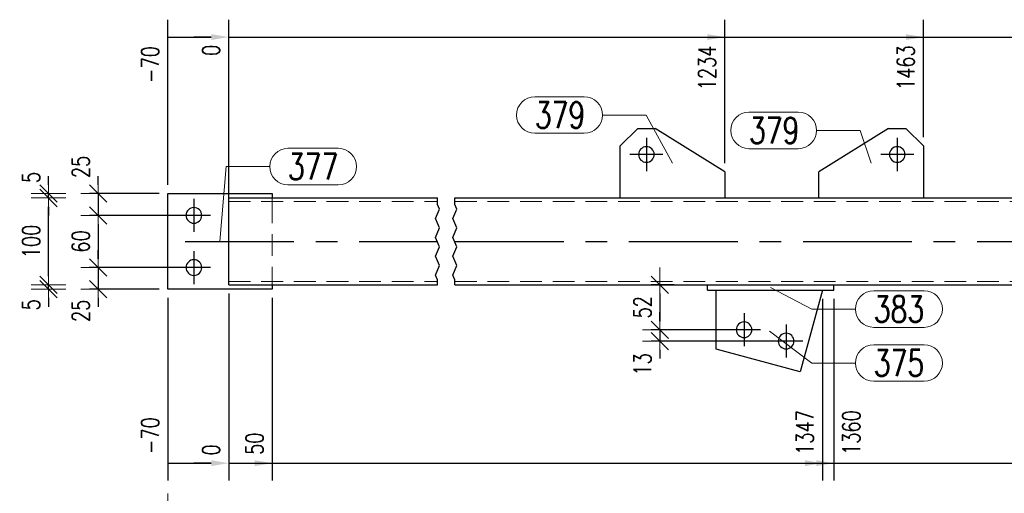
# Model space of a CAD drawing. Header units: millimetres. Extents: x -1005 to 207, y 18226 to 18896.
# Tile 3 of 50: x -828 to -715, y 18298 to 18352. Entities that reach past the tile are written whole.
import ezdxf

# ---------------------------------------------------------------- set-up
doc = ezdxf.new("R2010")
doc.units = ezdxf.units.MM
doc.header["$LTSCALE"] = 10
doc.linetypes.add('HIDDEN', pattern=[0.375, 0.25, -0.125])
doc.linetypes.add('MITTE', pattern=[2, 1.25, -0.25, 0.25, -0.25])
doc.layers.get('Defpoints').update_dxf_attribs({"color": 1})
for name, color, linetype, lineweight in [('PS_DIM', 4, 'Continuous', 13), ('PS_Hidden', 2, 'HIDDEN', 9), ('PS_Pos', 1, 'Continuous', 15), ('PS_Shape', 161, 'Continuous', 30), ('PS_SOLID', 7, 'Continuous', 30)]:
    doc.layers.add(name, color=color, linetype=linetype, lineweight=lineweight)
doc.layers.add('PS_Mid', color=5, linetype='MITTE')
doc.styles.add('simplex', font='simplex.shx', dxfattribs={"width": 0.75})
doc.dimstyles.new('1_10_GŁ_DS1-LS10', dxfattribs={"dimtxt": 2, "dimasz": 2, "dimexe": 2, "dimexo": 1, "dimgap": 1, "dimtad": 1, "dimjust": 4, "dimdec": 0, "dimlfac": 10, "dimtxsty": 'simplex', "dimblk1": 'NONE', "dimsah": 1, "dimcen": 2, "dimclrd": 256, "dimclre": 256, "dimclrt": 3, "dimadec": 1, "dimazin": 0, "dimtfac": 1, "dimtdec": 0, "dimtmove": 2, "dimatfit": 3, "dimfxl": 1, "dimarcsym": 0})
doc.dimstyles.new('1_10_PRZ', dxfattribs={"dimtxt": 2, "dimasz": 1, "dimexe": 2, "dimexo": 5, "dimgap": 1, "dimtad": 1, "dimdec": 0, "dimlfac": 10, "dimtxsty": 'simplex', "dimblk": 'dimznak', "dimcen": 2, "dimse1": 1, "dimse2": 1, "dimclrt": 3, "dimadec": 1, "dimazin": 0, "dimtfac": 1, "dimtdec": 0, "dimtix": 1, "dimtmove": 2, "dimatfit": 3, "dimldrblk": 'dim-grot', "dimfxl": 1, "dimarcsym": 0})
doc.dimstyles.new('1_10_PRZ_DS1-LS10', dxfattribs={"dimtxt": 2, "dimasz": 1, "dimexe": 2, "dimexo": 5, "dimgap": 1, "dimtad": 1, "dimdec": 0, "dimlfac": 10, "dimtxsty": 'simplex', "dimblk": 'dimznak', "dimcen": 2, "dimse1": 1, "dimse2": 1, "dimclrt": 3, "dimadec": 1, "dimazin": 0, "dimtfac": 1, "dimtdec": 0, "dimtix": 1, "dimtmove": 2, "dimatfit": 3, "dimldrblk": 'dim-grot', "dimfxl": 1, "dimarcsym": 0})
doc.dimstyles.new('1_10_SC', dxfattribs={"dimtxt": 2, "dimasz": 1, "dimexe": 1, "dimexo": 1, "dimgap": 1, "dimtad": 1, "dimdec": 0, "dimlfac": 10, "dimtxsty": 'simplex', "dimblk": 'dimznak', "dimcen": 2, "dimclrd": 256, "dimclre": 256, "dimclrt": 3, "dimadec": 1, "dimazin": 0, "dimtfac": 1, "dimtdec": 0, "dimtix": 1, "dimtmove": 2, "dimatfit": 3, "dimldrblk": 'dim-grot', "dimfxl": 1, "dimarcsym": 0})

# ---------------------------------------------------------------- blocks, each defined once
blk = doc.blocks.new('dimznak')
at = {"color": 0}
for points in [[(0, 2), (0, -2)], [(-2, 0), (2, 0)]]:
    blk.add_lwpolyline(points, dxfattribs=at)
at = {"color": 2}
blk.add_lwpolyline([(1, 1), (-1, -1)], dxfattribs=at)
blk = doc.blocks.new('*D73')
at = {"layer": 'Defpoints', "color": 0, "transparency": 16777216}
for p in [(-810.74, 18332.32), (-818.74, 18329.82), (-807.74, 18329.82)]:
    blk.add_point(p, dxfattribs=at)
at = {"layer": 'PS_DIM', "lineweight": -2, "transparency": 16777216}
for p, q in [((-818.74, 18333.32), (-818.74, 18334.32)), ((-811.74, 18332.32), (-819.74, 18332.32)), ((-818.74, 18332.32), (-818.74, 18329.82)), ((-808.74, 18329.82), (-819.74, 18329.82)), ((-818.74, 18328.82), (-818.74, 18327.82))]:
    blk.add_line(p, q, dxfattribs=at)
for p, rotation in [((-818.74, 18332.32), 270), ((-818.74, 18329.82), 90)]:
    blk.add_blockref('dimznak', p, dxfattribs=dict(at, rotation=rotation))
at = {"layer": 'PS_DIM', "color": 3, "transparency": 16777216, "insert": (-820.74, 18335.39), "char_height": 2, "attachment_point": 5, "rotation": 90, "style": 'simplex'}
blk.add_mtext('25', dxfattribs=at)
blk = doc.blocks.new('dim-grot')
blk.add_hatch(color=256).paths.add_polyline_path([(0, 0), (-2, 0.5), (-2, -0.5)])
blk.add_lwpolyline([(0, 0), (-2, 0.5), (-2, -0.5), (0, 0)])
blk = doc.blocks.new('*D74')
at = {"layer": 'Defpoints', "color": 0, "transparency": 16777216}
for p in [(-807.74, 18329.82), (-818.74, 18323.82), (-807.21, 18323.82)]:
    blk.add_point(p, dxfattribs=at)
at = {"layer": 'PS_DIM', "lineweight": -2, "transparency": 16777216}
for p, q in [((-808.74, 18329.82), (-819.74, 18329.82)), ((-818.74, 18328.82), (-818.74, 18324.82)), ((-808.21, 18323.82), (-819.74, 18323.82))]:
    blk.add_line(p, q, dxfattribs=at)
for p, rotation in [((-818.74, 18329.82), 90), ((-818.74, 18323.82), 270)]:
    blk.add_blockref('dimznak', p, dxfattribs=dict(at, rotation=rotation))
at = {"layer": 'PS_DIM', "color": 3, "transparency": 16777216, "insert": (-820.74, 18326.82), "char_height": 2, "attachment_point": 5, "rotation": 90, "style": 'simplex'}
blk.add_mtext('60', dxfattribs=at)
blk = doc.blocks.new('*D75')
at = {"layer": 'Defpoints', "color": 0, "transparency": 16777216}
for p in [(-807.21, 18323.82), (-818.74, 18321.32), (-810.74, 18321.32)]:
    blk.add_point(p, dxfattribs=at)
at = {"layer": 'PS_DIM', "lineweight": -2, "transparency": 16777216}
for p, q in [((-818.74, 18324.82), (-818.74, 18325.82)), ((-808.21, 18323.82), (-819.74, 18323.82)), ((-818.74, 18323.82), (-818.74, 18321.32)), ((-811.74, 18321.32), (-819.74, 18321.32)), ((-818.74, 18320.32), (-818.74, 18319.32))]:
    blk.add_line(p, q, dxfattribs=at)
for p, rotation in [((-818.74, 18323.82), 270), ((-818.74, 18321.32), 90)]:
    blk.add_blockref('dimznak', p, dxfattribs=dict(at, rotation=rotation))
at = {"layer": 'PS_DIM', "color": 3, "transparency": 16777216, "insert": (-820.74, 18318.84), "char_height": 2, "attachment_point": 5, "rotation": 90, "style": 'simplex'}
blk.add_mtext('25', dxfattribs=at)
blk = doc.blocks.new('*D76')
at = {"layer": 'Defpoints', "color": 0, "transparency": 16777216}
for p in [(-824.44, 18321.82), (-803.74, 18321.82), (-798.74, 18321.32)]:
    blk.add_point(p, dxfattribs=at)
at = {"layer": 'PS_DIM', "color": 0, "lineweight": -2, "transparency": 16777216}
for p, q in [((-824.44, 18322.82), (-824.44, 18323.82)), ((-824.44, 18321.32), (-824.44, 18321.82)), ((-824.44, 18320.32), (-824.44, 18319.32))]:
    blk.add_line(p, q, dxfattribs=at)
for p, rotation in [((-824.44, 18321.82), 270), ((-824.44, 18321.32), 90)]:
    blk.add_blockref('dimznak', p, dxfattribs=dict(at, rotation=rotation))
at = {"layer": 'PS_DIM', "color": 3, "transparency": 16777216, "insert": (-826.44, 18319.54), "char_height": 2, "attachment_point": 5, "rotation": 90, "style": 'simplex'}
blk.add_mtext('5', dxfattribs=at)
blk = doc.blocks.new('*D77')
at = {"layer": 'Defpoints', "color": 0, "transparency": 16777216}
for p in [(-824.44, 18331.82), (-803.74, 18331.82), (-803.74, 18321.82)]:
    blk.add_point(p, dxfattribs=at)
at = {"layer": 'PS_DIM', "color": 0, "lineweight": -2, "transparency": 16777216}
blk.add_line((-824.44, 18322.82), (-824.44, 18330.82), dxfattribs=at)
for p, rotation in [((-824.44, 18331.82), 90), ((-824.44, 18321.82), 270)]:
    blk.add_blockref('dimznak', p, dxfattribs=dict(at, rotation=rotation))
at = {"layer": 'PS_DIM', "color": 3, "transparency": 16777216, "insert": (-826.44, 18326.82), "char_height": 2, "attachment_point": 5, "rotation": 90, "style": 'simplex'}
blk.add_mtext('100', dxfattribs=at)
blk = doc.blocks.new('*D78')
at = {"layer": 'Defpoints', "color": 0, "transparency": 16777216}
for p in [(-824.44, 18332.32), (-810.74, 18332.32), (-803.74, 18331.82)]:
    blk.add_point(p, dxfattribs=at)
at = {"layer": 'PS_DIM', "color": 0, "lineweight": -2, "transparency": 16777216}
for p, q in [((-824.44, 18333.32), (-824.44, 18334.32)), ((-824.44, 18331.82), (-824.44, 18332.32)), ((-824.44, 18330.82), (-824.44, 18329.82))]:
    blk.add_line(p, q, dxfattribs=at)
for p, rotation in [((-824.44, 18332.32), 270), ((-824.44, 18331.82), 90)]:
    blk.add_blockref('dimznak', p, dxfattribs=dict(at, rotation=rotation))
at = {"layer": 'PS_DIM', "color": 3, "transparency": 16777216, "insert": (-826.44, 18334.18), "char_height": 2, "attachment_point": 5, "rotation": 90, "style": 'simplex'}
blk.add_mtext('5', dxfattribs=at)
blk = doc.blocks.new('*D322')
at = {"layer": 'Defpoints', "color": 0, "transparency": 16777216}
for p in [(-810.74, 18321.32), (-803.74, 18321.82), (-803.74, 18301.32)]:
    blk.add_point(p, dxfattribs=at)
at = {"layer": 'PS_DIM', "lineweight": -2, "transparency": 16777216}
for p, q in [((-810.74, 18320.32), (-810.74, 18299.32)), ((-803.74, 18320.82), (-803.74, 18299.32)), ((-810.74, 18301.32), (-805.74, 18301.32))]:
    blk.add_line(p, q, dxfattribs=at)
at = {"layer": 'PS_DIM', "transparency": 16777216}
blk.add_solid([(-805.74, 18301.66), (-805.74, 18300.99), (-803.74, 18301.32)], dxfattribs=at)
at = {"layer": 'PS_DIM', "color": 3, "transparency": 16777216, "insert": (-812.76, 18304.49), "char_height": 2, "attachment_point": 5, "rotation": 90, "style": 'simplex'}
blk.add_mtext('-70', dxfattribs=at)
blk = doc.blocks.new('_None')
blk = doc.blocks.new('*D323')
at = {"layer": 'Defpoints', "color": 0, "transparency": 16777216}
for p in [(-803.74, 18321.82), (-803.74, 18321.82), (-803.74, 18301.32)]:
    blk.add_point(p, dxfattribs=at)
at = {"layer": 'PS_DIM', "lineweight": -2, "transparency": 16777216}
for p, q in [((-803.74, 18320.82), (-803.74, 18299.32)), ((-803.74, 18320.82), (-803.74, 18299.32)), ((-805.74, 18301.32), (-807.74, 18301.32)), ((-803.74, 18301.32), (-801.74, 18301.32))]:
    blk.add_line(p, q, dxfattribs=at)
at = {"layer": 'PS_DIM', "transparency": 16777216}
blk.add_solid([(-805.74, 18301.66), (-805.74, 18300.99), (-803.74, 18301.32)], dxfattribs=at)
at = {"layer": 'PS_DIM', "color": 3, "transparency": 16777216, "insert": (-805.76, 18302.84), "char_height": 2, "attachment_point": 5, "rotation": 90, "style": 'simplex'}
blk.add_mtext('0', dxfattribs=at)
blk = doc.blocks.new('*D324')
at = {"layer": 'Defpoints', "color": 0, "transparency": 16777216}
for p in [(-803.74, 18321.82), (-798.74, 18321.32), (-798.74, 18301.32)]:
    blk.add_point(p, dxfattribs=at)
at = {"layer": 'PS_DIM', "lineweight": -2, "transparency": 16777216}
for p, q in [((-803.74, 18320.82), (-803.74, 18299.32)), ((-798.74, 18320.32), (-798.74, 18299.32)), ((-803.74, 18301.32), (-800.74, 18301.32))]:
    blk.add_line(p, q, dxfattribs=at)
at = {"layer": 'PS_DIM', "transparency": 16777216}
blk.add_solid([(-800.74, 18301.66), (-800.74, 18300.99), (-798.74, 18301.32)], dxfattribs=at)
at = {"layer": 'PS_DIM', "color": 3, "transparency": 16777216, "insert": (-800.76, 18303.56), "char_height": 2, "attachment_point": 5, "rotation": 90, "style": 'simplex'}
blk.add_mtext('50', dxfattribs=at)
blk = doc.blocks.new('*D325')
at = {"layer": 'Defpoints', "color": 0, "transparency": 16777216}
for p in [(-803.74, 18321.82), (-735.5, 18321.22), (-735.5, 18301.32)]:
    blk.add_point(p, dxfattribs=at)
at = {"layer": 'PS_DIM', "lineweight": -2, "transparency": 16777216}
for p, q in [((-803.74, 18320.82), (-803.74, 18299.32)), ((-735.5, 18320.22), (-735.5, 18299.32)), ((-803.74, 18301.32), (-737.5, 18301.32))]:
    blk.add_line(p, q, dxfattribs=at)
at = {"layer": 'PS_DIM', "transparency": 16777216}
blk.add_solid([(-737.5, 18301.66), (-737.5, 18300.99), (-735.5, 18301.32)], dxfattribs=at)
at = {"layer": 'PS_DIM', "color": 3, "transparency": 16777216, "insert": (-737.52, 18304.84), "char_height": 2, "attachment_point": 5, "rotation": 90, "style": 'simplex'}
blk.add_mtext('1347', dxfattribs=at)
blk = doc.blocks.new('*D326')
at = {"layer": 'Defpoints', "color": 0, "transparency": 16777216}
for p in [(-803.74, 18321.82), (-734.21, 18321.22), (-734.21, 18301.32)]:
    blk.add_point(p, dxfattribs=at)
at = {"layer": 'PS_DIM', "lineweight": -2, "transparency": 16777216}
for p, q in [((-803.74, 18320.82), (-803.74, 18299.32)), ((-734.21, 18320.22), (-734.21, 18299.32)), ((-803.74, 18301.32), (-736.21, 18301.32))]:
    blk.add_line(p, q, dxfattribs=at)
at = {"layer": 'PS_DIM', "transparency": 16777216}
blk.add_solid([(-736.21, 18301.66), (-736.21, 18300.99), (-734.21, 18301.32)], dxfattribs=at)
at = {"layer": 'PS_DIM', "color": 3, "transparency": 16777216, "insert": (-732.19, 18304.84), "char_height": 2, "attachment_point": 5, "rotation": 90, "style": 'simplex'}
blk.add_mtext('1360', dxfattribs=at)
blk = doc.blocks.new('*D327')
at = {"layer": 'Defpoints', "color": 0, "transparency": 16777216}
for p in [(-803.74, 18321.82), (-660.11, 18321.22), (-660.11, 18301.32)]:
    blk.add_point(p, dxfattribs=at)
at = {"layer": 'PS_DIM', "lineweight": -2, "transparency": 16777216}
for p, q in [((-803.74, 18320.82), (-803.74, 18299.32)), ((-660.11, 18320.22), (-660.11, 18299.32)), ((-803.74, 18301.32), (-662.11, 18301.32))]:
    blk.add_line(p, q, dxfattribs=at)
at = {"layer": 'PS_DIM', "transparency": 16777216}
blk.add_solid([(-662.11, 18301.66), (-662.11, 18300.99), (-660.11, 18301.32)], dxfattribs=at)
at = {"layer": 'PS_DIM', "color": 3, "transparency": 16777216, "insert": (-662.13, 18304.99), "char_height": 2, "attachment_point": 5, "rotation": 90, "style": 'simplex'}
blk.add_mtext('4265', dxfattribs=at)
blk = doc.blocks.new('*D328')
at = {"layer": 'Defpoints', "color": 0, "transparency": 16777216}
for p in [(-803.74, 18321.82), (-659.11, 18321.22), (-659.11, 18301.32)]:
    blk.add_point(p, dxfattribs=at)
at = {"layer": 'PS_DIM', "lineweight": -2, "transparency": 16777216}
for p, q in [((-803.74, 18320.82), (-803.74, 18299.32)), ((-659.11, 18320.22), (-659.11, 18299.32)), ((-803.74, 18301.32), (-661.11, 18301.32))]:
    blk.add_line(p, q, dxfattribs=at)
at = {"layer": 'PS_DIM', "transparency": 16777216}
blk.add_solid([(-661.11, 18301.66), (-661.11, 18300.99), (-659.11, 18301.32)], dxfattribs=at)
at = {"layer": 'PS_DIM', "color": 3, "transparency": 16777216, "insert": (-657.09, 18304.99), "char_height": 2, "attachment_point": 5, "rotation": 90, "style": 'simplex'}
blk.add_mtext('4275', dxfattribs=at)
blk = doc.blocks.new('*D329')
at = {"layer": 'Defpoints', "color": 0, "transparency": 16777216}
for p in [(-803.74, 18321.82), (-604.08, 18321.82), (-604.08, 18301.32)]:
    blk.add_point(p, dxfattribs=at)
at = {"layer": 'PS_DIM', "lineweight": -2, "transparency": 16777216}
for p, q in [((-803.74, 18320.82), (-803.74, 18299.32)), ((-604.08, 18320.82), (-604.08, 18299.32)), ((-803.74, 18301.32), (-606.08, 18301.32))]:
    blk.add_line(p, q, dxfattribs=at)
at = {"layer": 'PS_DIM', "transparency": 16777216}
blk.add_solid([(-606.08, 18301.66), (-606.08, 18300.99), (-604.08, 18301.32)], dxfattribs=at)
at = {"layer": 'PS_DIM', "color": 3, "transparency": 16777216, "insert": (-606.1, 18304.99), "char_height": 2, "attachment_point": 5, "rotation": 90, "style": 'simplex'}
blk.add_mtext('5490', dxfattribs=at)
blk = doc.blocks.new('*D330')
at = {"layer": 'Defpoints', "color": 0, "transparency": 16777216}
for p in [(-803.74, 18321.82), (-597.08, 18321.32), (-597.08, 18301.32)]:
    blk.add_point(p, dxfattribs=at)
at = {"layer": 'PS_DIM', "lineweight": -2, "transparency": 16777216}
for p, q in [((-803.74, 18320.82), (-803.74, 18299.32)), ((-597.08, 18320.32), (-597.08, 18299.32)), ((-803.74, 18301.32), (-599.08, 18301.32))]:
    blk.add_line(p, q, dxfattribs=at)
at = {"layer": 'PS_DIM', "transparency": 16777216}
blk.add_solid([(-599.08, 18301.66), (-599.08, 18300.99), (-597.08, 18301.32)], dxfattribs=at)
at = {"layer": 'PS_DIM', "color": 3, "transparency": 16777216, "insert": (-599.1, 18304.99), "char_height": 2, "attachment_point": 5, "rotation": 90, "style": 'simplex'}
blk.add_mtext('5560', dxfattribs=at)
blk = doc.blocks.new('*D331')
at = {"layer": 'Defpoints', "color": 0, "transparency": 16777216}
for p in [(-803.74, 18350.32), (-810.74, 18332.32), (-803.74, 18321.82)]:
    blk.add_point(p, dxfattribs=at)
at = {"layer": 'PS_DIM', "lineweight": -2, "transparency": 16777216}
for p, q in [((-810.74, 18333.32), (-810.74, 18352.32)), ((-803.74, 18322.82), (-803.74, 18352.32)), ((-810.74, 18350.32), (-805.74, 18350.32))]:
    blk.add_line(p, q, dxfattribs=at)
at = {"layer": 'PS_DIM', "transparency": 16777216}
blk.add_solid([(-805.74, 18350.66), (-805.74, 18349.99), (-803.74, 18350.32)], dxfattribs=at)
at = {"layer": 'PS_DIM', "color": 3, "transparency": 16777216, "insert": (-812.76, 18347.16), "char_height": 2, "attachment_point": 5, "rotation": 90, "style": 'simplex'}
blk.add_mtext('-70', dxfattribs=at)
blk = doc.blocks.new('*D332')
at = {"layer": 'Defpoints', "color": 0, "transparency": 16777216}
for p in [(-803.74, 18350.32), (-803.74, 18331.82), (-803.74, 18321.82)]:
    blk.add_point(p, dxfattribs=at)
at = {"layer": 'PS_DIM', "lineweight": -2, "transparency": 16777216}
for p, q in [((-803.74, 18332.82), (-803.74, 18352.32)), ((-803.74, 18322.82), (-803.74, 18352.32)), ((-805.74, 18350.32), (-807.74, 18350.32)), ((-803.74, 18350.32), (-801.74, 18350.32))]:
    blk.add_line(p, q, dxfattribs=at)
at = {"layer": 'PS_DIM', "transparency": 16777216}
blk.add_solid([(-805.74, 18350.66), (-805.74, 18349.99), (-803.74, 18350.32)], dxfattribs=at)
at = {"layer": 'PS_DIM', "color": 3, "transparency": 16777216, "insert": (-805.76, 18348.8), "char_height": 2, "attachment_point": 5, "rotation": 90, "style": 'simplex'}
blk.add_mtext('0', dxfattribs=at)
blk = doc.blocks.new('*D333')
at = {"layer": 'Defpoints', "color": 0, "transparency": 16777216}
for p in [(-746.74, 18350.32), (-746.74, 18334.82), (-803.74, 18321.82)]:
    blk.add_point(p, dxfattribs=at)
at = {"layer": 'PS_DIM', "lineweight": -2, "transparency": 16777216}
for p, q in [((-803.74, 18322.82), (-803.74, 18352.32)), ((-746.74, 18335.82), (-746.74, 18352.32)), ((-803.74, 18350.32), (-748.74, 18350.32))]:
    blk.add_line(p, q, dxfattribs=at)
at = {"layer": 'PS_DIM', "transparency": 16777216}
blk.add_solid([(-748.74, 18350.66), (-748.74, 18349.99), (-746.74, 18350.32)], dxfattribs=at)
at = {"layer": 'PS_DIM', "color": 3, "transparency": 16777216, "insert": (-748.76, 18346.77), "char_height": 2, "attachment_point": 5, "rotation": 90, "style": 'simplex'}
blk.add_mtext('1234', dxfattribs=at)
blk = doc.blocks.new('*D334')
at = {"layer": 'Defpoints', "color": 0, "transparency": 16777216}
for p in [(-723.91, 18350.32), (-723.91, 18337.82), (-803.74, 18321.82)]:
    blk.add_point(p, dxfattribs=at)
at = {"layer": 'PS_DIM', "lineweight": -2, "transparency": 16777216}
for p, q in [((-803.74, 18322.82), (-803.74, 18352.32)), ((-723.91, 18338.82), (-723.91, 18352.32)), ((-803.74, 18350.32), (-725.91, 18350.32))]:
    blk.add_line(p, q, dxfattribs=at)
at = {"layer": 'PS_DIM', "transparency": 16777216}
blk.add_solid([(-725.91, 18350.66), (-725.91, 18349.99), (-723.91, 18350.32)], dxfattribs=at)
at = {"layer": 'PS_DIM', "color": 3, "transparency": 16777216, "insert": (-725.93, 18346.8), "char_height": 2, "attachment_point": 5, "rotation": 90, "style": 'simplex'}
blk.add_mtext('1463', dxfattribs=at)
blk = doc.blocks.new('*D335')
at = {"layer": 'Defpoints', "color": 0, "transparency": 16777216}
for p in [(-671.91, 18350.32), (-671.91, 18334.82), (-803.74, 18321.82)]:
    blk.add_point(p, dxfattribs=at)
at = {"layer": 'PS_DIM', "lineweight": -2, "transparency": 16777216}
for p, q in [((-803.74, 18322.82), (-803.74, 18352.32)), ((-671.91, 18335.82), (-671.91, 18352.32)), ((-803.74, 18350.32), (-673.91, 18350.32))]:
    blk.add_line(p, q, dxfattribs=at)
at = {"layer": 'PS_DIM', "transparency": 16777216}
blk.add_solid([(-673.91, 18350.66), (-673.91, 18349.99), (-671.91, 18350.32)], dxfattribs=at)
at = {"layer": 'PS_DIM', "color": 3, "transparency": 16777216, "insert": (-673.93, 18346.8), "char_height": 2, "attachment_point": 5, "rotation": 90, "style": 'simplex'}
blk.add_mtext('4147', dxfattribs=at)
blk = doc.blocks.new('*D336')
at = {"layer": 'Defpoints', "color": 0, "transparency": 16777216}
for p in [(-649.08, 18350.32), (-649.08, 18337.82), (-803.74, 18321.82)]:
    blk.add_point(p, dxfattribs=at)
at = {"layer": 'PS_DIM', "lineweight": -2, "transparency": 16777216}
for p, q in [((-803.74, 18322.82), (-803.74, 18352.32)), ((-649.08, 18338.82), (-649.08, 18352.32)), ((-803.74, 18350.32), (-651.08, 18350.32))]:
    blk.add_line(p, q, dxfattribs=at)
at = {"layer": 'PS_DIM', "transparency": 16777216}
blk.add_solid([(-651.08, 18350.66), (-651.08, 18349.99), (-649.08, 18350.32)], dxfattribs=at)
at = {"layer": 'PS_DIM', "color": 3, "transparency": 16777216, "insert": (-651.1, 18346.7), "char_height": 2, "attachment_point": 5, "rotation": 90, "style": 'simplex'}
blk.add_mtext('4376', dxfattribs=at)
blk = doc.blocks.new('*D337')
at = {"layer": 'Defpoints', "color": 0, "transparency": 16777216}
for p in [(-597.08, 18350.32), (-597.08, 18332.32), (-803.74, 18321.82)]:
    blk.add_point(p, dxfattribs=at)
at = {"layer": 'PS_DIM', "lineweight": -2, "transparency": 16777216}
for p, q in [((-803.74, 18322.82), (-803.74, 18352.32)), ((-597.08, 18333.32), (-597.08, 18352.32)), ((-803.74, 18350.32), (-599.08, 18350.32))]:
    blk.add_line(p, q, dxfattribs=at)
at = {"layer": 'PS_DIM', "transparency": 16777216}
blk.add_solid([(-599.08, 18350.66), (-599.08, 18349.99), (-597.08, 18350.32)], dxfattribs=at)
at = {"layer": 'PS_DIM', "color": 3, "transparency": 16777216, "insert": (-599.1, 18346.66), "char_height": 2, "attachment_point": 5, "rotation": 90, "style": 'simplex'}
blk.add_mtext('5560', dxfattribs=at)
blk = doc.blocks.new('*D338')
at = {"layer": 'Defpoints', "color": 0, "transparency": 16777216}
for p in [(-751.54, 18321.82), (-754.19, 18316.67), (-744.51, 18316.67)]:
    blk.add_point(p, dxfattribs=at)
at = {"layer": 'PS_DIM', "lineweight": -2, "transparency": 16777216}
for p, q in [((-752.54, 18321.82), (-755.19, 18321.82)), ((-754.19, 18320.82), (-754.19, 18317.67)), ((-745.51, 18316.67), (-755.19, 18316.67))]:
    blk.add_line(p, q, dxfattribs=at)
for p, rotation in [((-754.19, 18321.82), 90), ((-754.19, 18316.67), 270)]:
    blk.add_blockref('dimznak', p, dxfattribs=dict(at, rotation=rotation))
at = {"layer": 'PS_DIM', "color": 3, "transparency": 16777216, "insert": (-756.19, 18319.25), "char_height": 2, "attachment_point": 5, "rotation": 90, "style": 'simplex'}
blk.add_mtext('52', dxfattribs=at)
blk = doc.blocks.new('*D339')
at = {"layer": 'Defpoints', "color": 0, "transparency": 16777216}
for p in [(-744.51, 18316.67), (-754.19, 18315.36), (-739.68, 18315.36)]:
    blk.add_point(p, dxfattribs=at)
at = {"layer": 'PS_DIM', "lineweight": -2, "transparency": 16777216}
for p, q in [((-754.19, 18317.67), (-754.19, 18318.67)), ((-745.51, 18316.67), (-755.19, 18316.67)), ((-754.19, 18316.67), (-754.19, 18315.36)), ((-740.68, 18315.36), (-755.19, 18315.36)), ((-754.19, 18314.36), (-754.19, 18313.36))]:
    blk.add_line(p, q, dxfattribs=at)
for p, rotation in [((-754.19, 18316.67), 270), ((-754.19, 18315.36), 90)]:
    blk.add_blockref('dimznak', p, dxfattribs=dict(at, rotation=rotation))
at = {"layer": 'PS_DIM', "color": 3, "transparency": 16777216, "insert": (-756.19, 18312.68), "char_height": 2, "attachment_point": 5, "rotation": 90, "style": 'simplex'}
blk.add_mtext('13', dxfattribs=at)
blk = doc.blocks.new('*D564')
at = {"layer": 'Defpoints', "color": 0, "transparency": 16777216}
for p in [(-810.74, 18326.82), (-597.08, 18326.82), (-597.08, 18295.82)]:
    blk.add_point(p, dxfattribs=at)
at = {"layer": 'PS_DIM', "color": 0, "lineweight": -2, "transparency": 16777216}
blk.add_line((-809.74, 18295.82), (-598.08, 18295.82), dxfattribs=at)
at = {"layer": 'PS_DIM', "color": 0, "lineweight": -2, "transparency": 16777216, "rotation": 180}
blk.add_blockref('dimznak', (-810.74, 18295.82), dxfattribs=at)
at = {"layer": 'PS_DIM', "color": 0, "lineweight": -2, "transparency": 16777216}
blk.add_blockref('dimznak', (-597.08, 18295.82), dxfattribs=at)
at = {"layer": 'PS_DIM', "color": 3, "transparency": 16777216, "insert": (-703.91, 18297.86), "char_height": 2, "attachment_point": 5, "style": 'simplex'}
blk.add_mtext('5630', dxfattribs=at)
blk = doc.blocks.new('*X643')
at = {"color": 1}
for p, q in [((-779.74, 18331.08), (-779.74, 18331.82)), ((-779.51, 18330.54), (-779.74, 18331.08)), ((-777.74, 18331.08), (-777.74, 18331.82)), ((-777.51, 18330.54), (-777.74, 18331.08)), ((-779.97, 18329.46), (-779.51, 18330.54)), ((-777.97, 18329.46), (-777.51, 18330.54)), ((-779.51, 18328.37), (-779.97, 18329.46)), ((-777.51, 18328.37), (-777.97, 18329.46)), ((-779.97, 18327.29), (-779.51, 18328.37)), ((-777.97, 18327.29), (-777.51, 18328.37)), ((-779.51, 18326.2), (-779.97, 18327.29)), ((-777.51, 18326.2), (-777.97, 18327.29)), ((-779.97, 18325.12), (-779.51, 18326.2)), ((-777.97, 18325.12), (-777.51, 18326.2)), ((-779.51, 18324.04), (-779.97, 18325.12)), ((-777.51, 18324.04), (-777.97, 18325.12)), ((-779.97, 18322.95), (-779.51, 18324.04)), ((-777.97, 18322.95), (-777.51, 18324.04)), ((-779.74, 18322.41), (-779.97, 18322.95)), ((-779.74, 18321.82), (-779.74, 18322.41)), ((-777.74, 18322.41), (-777.97, 18322.95)), ((-777.74, 18321.82), (-777.74, 18322.41))]:
    blk.add_line(p, q, dxfattribs=at)
at = {"layer": 'PS_Hidden', "color": 2, "linetype": 'HIDDEN'}
for p, q in [((-803.74, 18331.42), (-779.74, 18331.42)), ((-798.74, 18331.82), (-798.74, 18331.42)), ((-798.74, 18331.42), (-798.74, 18322.22)), ((-777.74, 18331.42), (-704.91, 18331.42)), ((-803.74, 18322.22), (-779.74, 18322.22)), ((-798.74, 18322.22), (-798.74, 18321.82)), ((-777.74, 18322.22), (-704.91, 18322.22))]:
    blk.add_line(p, q, dxfattribs=at)
at = {"layer": 'PS_Mid', "color": 5, "linetype": 'MITTE'}
for p, q in [((-755.74, 18338.72), (-755.74, 18334.92)), ((-726.91, 18338.72), (-726.91, 18334.92)), ((-753.84, 18336.82), (-757.64, 18336.82)), ((-725.01, 18336.82), (-728.81, 18336.82)), ((-807.74, 18331.72), (-807.74, 18327.92)), ((-805.84, 18329.82), (-809.64, 18329.82)), ((-808.74, 18326.82), (-779.74, 18326.82)), ((-777.74, 18326.82), (-704.91, 18326.82)), ((-807.74, 18325.72), (-807.74, 18321.92)), ((-805.84, 18323.82), (-809.64, 18323.82)), ((-744.51, 18318.57), (-744.51, 18314.77)), ((-742.61, 18316.67), (-746.41, 18316.67)), ((-739.68, 18317.26), (-739.68, 18313.46)), ((-737.78, 18315.36), (-741.58, 18315.36))]:
    blk.add_line(p, q, dxfattribs=at)
at = {"layer": 'PS_SOLID', "color": 7, "linetype": 'Continuous'}
for p, q in [((-756.74, 18339.82), (-758.74, 18337.82)), ((-756.74, 18339.82), (-754.74, 18339.82)), ((-746.74, 18334.82), (-754.74, 18339.82)), ((-727.91, 18339.82), (-735.91, 18334.82)), ((-727.91, 18339.82), (-725.91, 18339.82)), ((-723.91, 18337.82), (-725.91, 18339.82)), ((-758.74, 18331.82), (-758.74, 18337.82)), ((-723.91, 18337.82), (-723.91, 18331.82)), ((-746.74, 18334.82), (-746.74, 18331.82)), ((-735.91, 18331.82), (-735.91, 18334.82)), ((-810.74, 18332.32), (-798.74, 18332.32)), ((-810.74, 18321.32), (-810.74, 18332.32)), ((-798.74, 18332.32), (-798.74, 18331.82)), ((-803.74, 18321.82), (-803.74, 18331.82)), ((-803.74, 18331.82), (-779.74, 18331.82)), ((-777.74, 18331.82), (-704.91, 18331.82)), ((-798.74, 18321.32), (-810.74, 18321.32)), ((-803.74, 18321.82), (-779.74, 18321.82)), ((-798.74, 18321.82), (-798.74, 18321.32)), ((-777.74, 18321.82), (-704.91, 18321.82)), ((-748.71, 18321.22), (-748.71, 18321.82)), ((-748.71, 18321.22), (-734.21, 18321.22)), ((-747.71, 18314.43), (-747.71, 18321.22)), ((-735.5, 18321.22), (-738.06, 18311.81)), ((-734.21, 18321.22), (-734.21, 18321.82)), ((-738.06, 18311.81), (-747.71, 18314.43))]:
    blk.add_line(p, q, dxfattribs=at)
at = {"layer": 'PS_SOLID', "color": 7, "extrusion": (0, 0, -1)}
for centre in [(755.74, 18336.82), (726.91, 18336.82), (807.74, 18329.82), (807.74, 18323.82), (744.51, 18316.67), (739.68, 18315.36)]:
    blk.add_circle(centre, 0.9, dxfattribs=at)
blk = doc.blocks.new('*X644')
at = {"color": 1}
for p, q in [((-743.95, 18341.69), (-738.28, 18341.69)), ((-736.18, 18339.59), (-731.18, 18339.59)), ((-729.91, 18335.82), (-731.18, 18339.59)), ((-743.95, 18337.49), (-738.28, 18337.49))]:
    blk.add_line(p, q, dxfattribs=at)
for centre, start, end in [((-743.95, 18339.59), 90, 270), ((-738.28, 18339.59), 270, 90)]:
    blk.add_arc(centre, 2.1, start, end, dxfattribs=at)
at = {"color": 30, "style": 'simplex', "width": 0.75}
blk.add_text('379', height=3, dxfattribs=at).set_placement((-743.95, 18338.09))
blk = doc.blocks.new('*X645')
at = {"color": 1}
for p, q in [((-741.46, 18321.52), (-736.71, 18319.04)), ((-729.61, 18321.14), (-723.82, 18321.14)), ((-736.71, 18319.04), (-731.71, 18319.04)), ((-729.61, 18316.94), (-723.82, 18316.94))]:
    blk.add_line(p, q, dxfattribs=at)
for centre, start, end in [((-729.61, 18319.04), 90, 270), ((-723.82, 18319.04), 270, 90)]:
    blk.add_arc(centre, 2.1, start, end, dxfattribs=at)
at = {"color": 30, "style": 'simplex', "width": 0.75}
blk.add_text('383', height=3, dxfattribs=at).set_placement((-729.61, 18317.54))
blk = doc.blocks.new('*X646')
at = {"color": 1}
for p, q in [((-741.6, 18316.52), (-736.71, 18312.84)), ((-729.61, 18314.94), (-723.82, 18314.94)), ((-736.71, 18312.84), (-731.71, 18312.84)), ((-729.61, 18310.74), (-723.82, 18310.74))]:
    blk.add_line(p, q, dxfattribs=at)
for centre, start, end in [((-729.61, 18312.84), 90, 270), ((-723.82, 18312.84), 270, 90)]:
    blk.add_arc(centre, 2.1, start, end, dxfattribs=at)
at = {"color": 30, "style": 'simplex', "width": 0.75}
blk.add_text('375', height=3, dxfattribs=at).set_placement((-729.61, 18311.34))
blk = doc.blocks.new('*X648')
at = {"color": 1}
for p, q in [((-768.56, 18343.46), (-762.88, 18343.46)), ((-760.78, 18341.36), (-755.78, 18341.36)), ((-752.74, 18335.82), (-755.78, 18341.36)), ((-768.56, 18339.26), (-762.88, 18339.26))]:
    blk.add_line(p, q, dxfattribs=at)
for centre, start, end in [((-768.56, 18341.36), 90, 270), ((-762.88, 18341.36), 270, 90)]:
    blk.add_arc(centre, 2.1, start, end, dxfattribs=at)
at = {"color": 30, "style": 'simplex', "width": 0.75}
blk.add_text('379', height=3, dxfattribs=at).set_placement((-768.56, 18339.86))
blk = doc.blocks.new('*X650')
at = {"color": 1}
for p, q in [((-796.93, 18337.53), (-791.14, 18337.53)), ((-804.74, 18326.82), (-804.03, 18335.43)), ((-804.03, 18335.43), (-799.03, 18335.43)), ((-796.93, 18333.33), (-791.14, 18333.33))]:
    blk.add_line(p, q, dxfattribs=at)
for centre, start, end in [((-796.93, 18335.43), 90, 270), ((-791.14, 18335.43), 270, 90)]:
    blk.add_arc(centre, 2.1, start, end, dxfattribs=at)
at = {"color": 30, "style": 'simplex', "width": 0.75}
blk.add_text('377', height=3, dxfattribs=at).set_placement((-796.93, 18333.93))

msp = doc.modelspace()

# ---------------------------------------------------------------- block references
at = {"layer": 'PS_Pos'}
for name in ['*X648', '*X644', '*X650', '*X645', '*X646']:
    msp.add_blockref(name, (0, 0), dxfattribs=at)
at = {"layer": 'PS_Shape', "color": 40}
msp.add_blockref('*X643', (0, 0), dxfattribs=at)

# ---------------------------------------------------------------- dimensions: what is measured, and where the dimension line sits
at = {"layer": 'PS_DIM'}
for base, p1, p2, text, picture, middle in [((-803.74, 18350.32), (-810.74, 18332.32), (-803.74, 18321.82), '-70', '*D331', (-812.76, 18347.16)), ((-803.74, 18350.32), (-803.74, 18331.82), (-803.74, 18321.82), '0', '*D332', (-805.76, 18348.8)), ((-746.74, 18350.32), (-803.74, 18321.82), (-746.74, 18334.82), '1234', '*D333', (-748.76, 18346.77)), ((-723.91, 18350.32), (-803.74, 18321.82), (-723.91, 18337.82), '1463', '*D334', (-725.93, 18346.8)), ((-671.91, 18350.32), (-803.74, 18321.82), (-671.91, 18334.82), '4147', '*D335', (-673.93, 18346.8)), ((-649.08, 18350.32), (-803.74, 18321.82), (-649.08, 18337.82), '4376', '*D336', (-651.1, 18346.7)), ((-597.08, 18350.32), (-803.74, 18321.82), (-597.08, 18332.32), '5560', '*D337', (-599.1, 18346.66)), ((-803.74, 18301.32), (-810.74, 18321.32), (-803.74, 18321.82), '-70', '*D322', (-812.76, 18304.49)), ((-803.74, 18301.32), (-803.74, 18321.82), (-803.74, 18321.82), '0', '*D323', (-805.76, 18302.84)), ((-735.5, 18301.32), (-803.74, 18321.82), (-735.5, 18321.22), '1347', '*D325', (-737.52, 18304.84)), ((-734.21, 18301.32), (-803.74, 18321.82), (-734.21, 18321.22), '1360', '*D326', (-732.19, 18304.84)), ((-660.11, 18301.32), (-803.74, 18321.82), (-660.11, 18321.22), '4265', '*D327', (-662.13, 18304.99)), ((-659.11, 18301.32), (-803.74, 18321.82), (-659.11, 18321.22), '4275', '*D328', (-657.09, 18304.99)), ((-604.08, 18301.32), (-803.74, 18321.82), (-604.08, 18321.82), '5490', '*D329', (-606.1, 18304.99)), ((-597.08, 18301.32), (-803.74, 18321.82), (-597.08, 18321.32), '5560', '*D330', (-599.1, 18304.99))]:
    dim = msp.add_linear_dim(base=base, p1=p1, p2=p2, text=text, dimstyle='1_10_GŁ_DS1-LS10', dxfattribs=at)
    dim.commit()
    dim.dimension.update_dxf_attribs({"geometry": picture, "text_midpoint": middle, "dimtype": 128, "text_rotation": 90})
for base, p1, p2, dimstyle, picture, middle in [((-818.74, 18329.82), (-810.74, 18332.32), (-807.74, 18329.82), '1_10_SC', '*D73', (-820.74, 18335.39)), ((-824.44, 18332.32), (-803.74, 18331.82), (-810.74, 18332.32), '1_10_PRZ', '*D78', (-826.44, 18334.18)), ((-818.74, 18321.32), (-807.21, 18323.82), (-810.74, 18321.32), '1_10_SC', '*D75', (-820.74, 18318.84)), ((-824.44, 18321.82), (-798.74, 18321.32), (-803.74, 18321.82), '1_10_PRZ', '*D76', (-826.44, 18319.54)), ((-754.19, 18315.36), (-744.51, 18316.67), (-739.68, 18315.36), '1_10_SC', '*D339', (-756.19, 18312.68))]:
    dim = msp.add_linear_dim(base=base, p1=p1, p2=p2, angle=90, dimstyle=dimstyle, dxfattribs=at)
    dim.commit()
    dim.dimension.update_dxf_attribs({"geometry": picture, "text_midpoint": middle, "dimtype": 128})
for base, p1, p2, dimstyle, picture, middle in [((-824.44, 18331.82), (-803.74, 18321.82), (-803.74, 18331.82), '1_10_PRZ', '*D77', (-826.44, 18326.82)), ((-818.74, 18323.82), (-807.74, 18329.82), (-807.21, 18323.82), '1_10_SC', '*D74', (-820.74, 18326.82)), ((-754.1869, 18316.6724), (-751.5373, 18321.8234), (-744.5096, 18316.6724), '1_10_SC', '*D338', (-756.1869, 18319.2479))]:
    dim = msp.add_linear_dim(base=base, p1=p1, p2=p2, angle=90, dimstyle=dimstyle, dxfattribs=at)
    dim.commit()
    dim.dimension.update_dxf_attribs({"geometry": picture, "text_midpoint": middle})
dim = msp.add_linear_dim(base=(-597.08, 18295.82), p1=(-810.74, 18326.82), p2=(-597.08, 18326.82), text='5630', dimstyle='1_10_PRZ_DS1-LS10', dxfattribs=at)
dim.commit()
dim.dimension.update_dxf_attribs({"geometry": '*D564', "text_midpoint": (-703.91, 18297.86), "dimtype": 128})
dim = msp.add_linear_dim(base=(-798.74, 18301.32), p1=(-803.74, 18321.82), p2=(-798.74, 18321.32), dimstyle='1_10_GŁ_DS1-LS10', dxfattribs=at)
dim.commit()
dim.dimension.update_dxf_attribs({"geometry": '*D324', "text_midpoint": (-800.76, 18303.56), "dimtype": 128, "text_rotation": 90})

doc.saveas('drawing.dxf')
